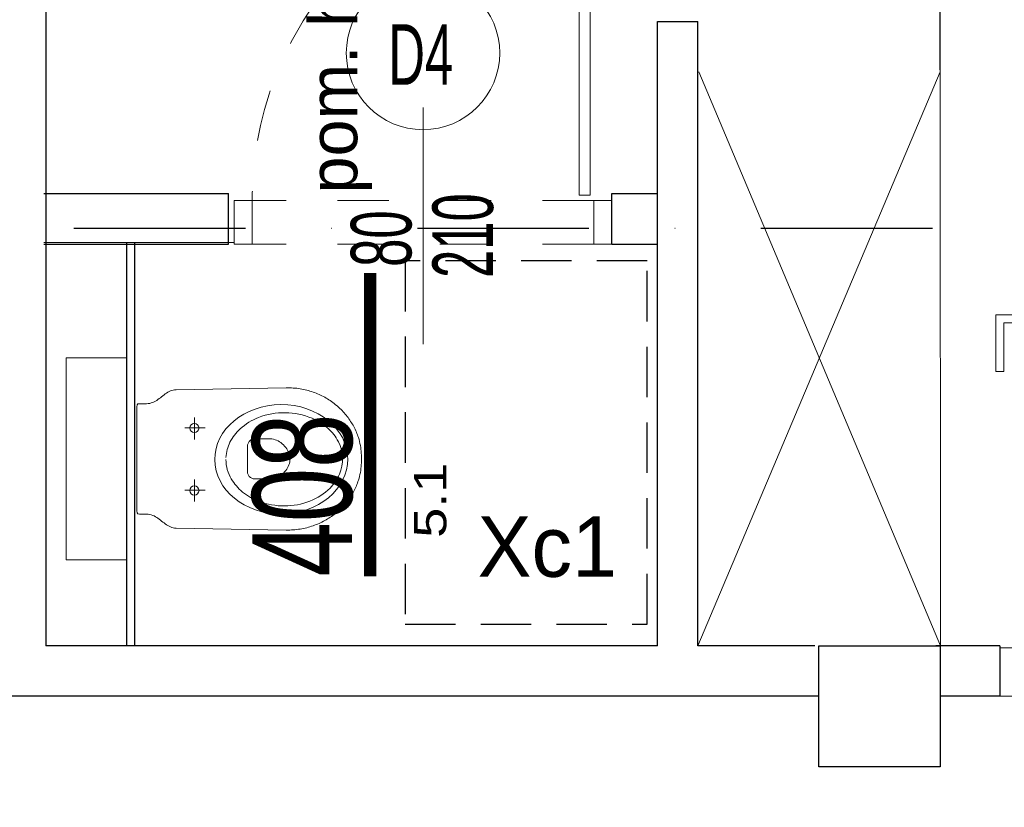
# Model space of a CAD drawing. Header units: millimetres. Extents: x 14495 to 271441, y -21035 to 2232.
# Tile 29 of 227: x 87234 to 87478, y -10072 to -9877. Entities that reach past the tile are written whole.
import ezdxf
from ezdxf.enums import TextEntityAlignment as Align

# ---------------------------------------------------------------- set-up
doc = ezdxf.new("R2010")
doc.units = ezdxf.units.MM
for name, pattern in [('0921-X-AR-20-00-FA$0$DASHED2', [0.375, 0.25, -0.125]), ('DASHDOT', [1, 0.5, -0.25, 0, -0.25]), ('DASHED', [28.222222, 14.111111, -14.111111])]:
    doc.linetypes.add(name, pattern=pattern)
for name, color, linetype in [('-- TECH  SYMBOLE', 1, 'Continuous'), ('_1_cienkie', 251, 'Continuous'), ('_A_widok', 1, 'Continuous'), ('A-POW-NR', 1, 'Continuous'), ('A_Lcienka', 253, 'Continuous'), ('A_OSIE', 252, 'DASHDOT'), ('A_PROJEKTOWANE', 3, 'Continuous'), ('A_SC_DZIAlOWE', 4, 'Continuous'), ('TECH Sprzęt', 1, 'Continuous')]:
    doc.layers.add(name, color=color, linetype=linetype)
doc.layers.add('A-POW', color=2, linetype='Continuous', plot=False)
for name, color, linetype, lineweight in [('A_ARMATURA', 2, 'Continuous', 5), ('A_Stolarka_drzwi', 1, 'Continuous', 9), ('A_WYPOSAŻENIE PROJ.', 183, 'Continuous', 5), ('M_drzwi', 1, 'Continuous', 5)]:
    doc.layers.add(name, color=color, linetype=linetype, lineweight=lineweight)
doc.styles.add('arial-tab', font='arial.ttf')
doc.styles.add('ARIAL1_2', font='arial.ttf', dxfattribs={"width": 1.2})
doc.styles.add('arialce', font='ARIALN.TTF')
doc.styles.add('cent', font='swissel.ttf')
doc.styles.add('cg', font='GOTHIC.TTF')
doc.styles.add('ROMANS', font='romans', dxfattribs={"width": 0.6})
doc.styles.add('switz721ltexbt', font='swissel.ttf')

# ---------------------------------------------------------------- blocks, each defined once
blk = doc.blocks.new('DRZWI Z OSCIEZNICA NIEOKALAJACA 90')
at = {"linetype": 'DASHED'}
for p, q in [((-12, 5), (-12, 99)), ((0, 5), (0, 99))]:
    blk.add_line(p, q, dxfattribs=at)
at = {"ltscale": 0.05}
blk.add_line((-39.5, 52), (25.59, 52), dxfattribs=at)
for points in [[(-12, 99), (-12, 104), (0, 104), (0, 99)], [(93.91, 9.01), (1.43, 9.01), (1.43, 6.01), (93.91, 6.01)], [(-12, 0), (-12, 5), (0, 5), (0, 0)]]:
    blk.add_lwpolyline(points, close=True)
for points in [[(82.48, 9.01), (82.48, 16.01), (68.48, 16.01), (68.48, 14.01), (80.48, 14.01), (80.48, 9.01)], [(82.48, 6.01), (82.48, -0.99), (68.48, -0.99), (68.48, 1.01), (80.48, 1.01), (80.48, 6.01)]]:
    blk.add_lwpolyline(points)
at = {"linetype": 'DASHED'}
blk.add_arc((0, 5), 94, 2.4475, 90, dxfattribs=at)
blk = doc.blocks.new('jhgfddd')
at = {"ltscale": 0.05}
for p, q in [((-46.54, 41.43), (-46.16, 41.56)), ((-46.16, 41.56), (-45.77, 41.69)), ((-45.77, 41.69), (-45.38, 41.81)), ((-45.38, 41.81), (-44.99, 41.93)), ((-44.99, 41.93), (-44.59, 42.03)), ((-44.59, 42.03), (-44.19, 42.13)), ((-44.19, 42.13), (-43.78, 42.22)), ((-43.78, 42.22), (-43.37, 42.3)), ((-43.37, 42.3), (-42.95, 42.37)), ((-42.95, 42.37), (-42.53, 42.43)), ((-42.53, 42.43), (-42.11, 42.49)), ((-42.11, 42.49), (-41.68, 42.53)), ((-41.68, 42.53), (-41.25, 42.56)), ((-41.25, 42.56), (-40.82, 42.59)), ((-40.82, 42.59), (-40.38, 42.61)), ((-40.38, 42.61), (-39.94, 42.61)), ((-39.94, 42.61), (-39.49, 42.61)), ((-39.49, 42.61), (-12.27, 42.15)), ((-12.27, 42.15), (-11.88, 42.12)), ((-11.88, 42.12), (-11.52, 42.06)), ((-11.52, 42.06), (-11.16, 41.96)), ((-11.16, 41.96), (-10.83, 41.83)), ((-10.83, 41.83), (-10.5, 41.67)), ((-10.5, 41.67), (-10.18, 41.5)), ((-10.18, 41.5), (-9.87, 41.3)), ((-51.04, 38.99), (-50.73, 39.22)), ((-50.73, 39.22), (-50.41, 39.44)), ((-50.41, 39.44), (-50.08, 39.65)), ((-50.08, 39.65), (-49.75, 39.86)), ((-49.75, 39.86), (-49.41, 40.06)), ((-49.41, 40.06), (-49.07, 40.26)), ((-49.07, 40.26), (-48.73, 40.45)), ((-48.73, 40.45), (-48.37, 40.63)), ((-48.37, 40.63), (-48.02, 40.8)), ((-48.02, 40.8), (-47.66, 40.97)), ((-47.66, 40.97), (-47.29, 41.13)), ((-47.29, 41.13), (-46.92, 41.28)), ((-46.92, 41.28), (-46.54, 41.43)), ((-9.87, 41.3), (-9.56, 41.09)), ((-9.56, 41.09), (-9.26, 40.86)), ((-9.26, 40.86), (-8.96, 40.63)), ((-8.96, 40.63), (-8.66, 40.4)), ((-8.66, 40.4), (-8.36, 40.17)), ((-8.36, 40.17), (-8.06, 39.94)), ((-8.06, 39.94), (-7.75, 39.71)), ((-7.75, 39.71), (-7.44, 39.5)), ((-7.44, 39.5), (-7.12, 39.31)), ((-7.12, 39.31), (-6.79, 39.13)), ((-6.79, 39.13), (-6.44, 38.98)), ((-53.87, 36.4), (-53.61, 36.69)), ((-53.61, 36.69), (-53.35, 36.96)), ((-53.35, 36.96), (-53.08, 37.24)), ((-53.08, 37.24), (-52.81, 37.5)), ((-52.81, 37.5), (-52.53, 37.77)), ((-52.53, 37.77), (-52.1, 38.15)), ((-52.1, 38.15), (-51.95, 38.27)), ((-51.95, 38.27), (-51.65, 38.52)), ((-51.65, 38.52), (-51.35, 38.76)), ((-51.35, 38.76), (-51.04, 38.99)), ((-6.44, 38.98), (-6.09, 38.86)), ((-6.09, 38.86), (-5.72, 38.76)), ((-5.72, 38.76), (-5.33, 38.7)), ((-5.33, 38.7), (-4.92, 38.68)), ((-4.92, 38.68), (-3.14, 38.67)), ((-3.14, 38.67), (-2.78, 38.61)), ((-2.78, 38.61), (-2.57, 38.37)), ((-2.57, 38.37), (-2.5, 37.87)), ((-2.5, 37.87), (-2.5, 25)), ((-55.67, 33.98), (-55.46, 34.3)), ((-55.46, 34.3), (-55.26, 34.61)), ((-55.26, 34.61), (-55.04, 34.92)), ((-55.04, 34.92), (-54.82, 35.23)), ((-54.82, 35.23), (-54.59, 35.53)), ((-54.59, 35.53), (-54.36, 35.83)), ((-54.36, 35.83), (-54.11, 36.12)), ((-54.11, 36.12), (-53.87, 36.4)), ((-16.77, 35.26), (-16.77, 29.85)), ((-56.88, 31.66), (-56.73, 32)), ((-56.73, 32), (-56.57, 32.34)), ((-56.57, 32.34), (-56.4, 32.68)), ((-56.4, 32.68), (-56.23, 33.01)), ((-56.23, 33.01), (-56.05, 33.34)), ((-56.05, 33.34), (-55.86, 33.66)), ((-55.86, 33.66), (-55.67, 33.98)), ((-14.38, 32.68), (-19.43, 32.68)), ((-57.78, 28.84), (-57.67, 29.32)), ((-57.67, 29.32), (-57.55, 29.8)), ((-57.55, 29.8), (-57.4, 30.27)), ((-57.4, 30.27), (-57.28, 30.62)), ((-57.28, 30.62), (-57.16, 30.97)), ((-57.16, 30.97), (-57.02, 31.32)), ((-57.02, 31.32), (-56.88, 31.66)), ((-37.87, 29.26), (-37.51, 29.46)), ((-37.51, 29.46), (-37.14, 29.63)), ((-37.14, 29.63), (-36.76, 29.77)), ((-36.76, 29.77), (-36.36, 29.87)), ((-36.36, 29.87), (-35.96, 29.94)), ((-35.96, 29.94), (-35.55, 29.96)), ((-35.55, 29.96), (-31.97, 29.95)), ((-31.97, 29.95), (-31.68, 29.94)), ((-31.68, 29.94), (-31.35, 29.89)), ((-31.35, 29.89), (-31.01, 29.78)), ((-31.01, 29.78), (-30.67, 29.61)), ((-30.67, 29.61), (-30.37, 29.35)), ((-30.37, 29.35), (-30.13, 28.99)), ((-58.11, 26.42), (-58.07, 26.9)), ((-58.07, 26.9), (-58.02, 27.39)), ((-58.02, 27.39), (-57.96, 27.87)), ((-57.96, 27.87), (-57.88, 28.36)), ((-57.88, 28.36), (-57.78, 28.84)), ((-40.17, 26.48), (-40.01, 26.84)), ((-40.01, 26.84), (-39.83, 27.19)), ((-39.83, 27.19), (-39.62, 27.54)), ((-39.62, 27.54), (-39.38, 27.87)), ((-39.38, 27.87), (-39.12, 28.19)), ((-39.12, 28.19), (-38.84, 28.49)), ((-38.84, 28.49), (-38.53, 28.77)), ((-38.53, 28.77), (-38.21, 29.03)), ((-38.21, 29.03), (-37.87, 29.26)), ((-30.13, 28.99), (-29.96, 28.51)), ((-29.96, 28.51), (-29.9, 27.9)), ((-29.9, 27.9), (-29.9, 25.22)), ((-58.15, 25.47), (-58.13, 25.94)), ((-58.15, 25), (-58.15, 25.47)), ((-58.15, 24.53), (-58.15, 25)), ((-58.13, 24.06), (-58.15, 24.53)), ((-58.13, 25.94), (-58.11, 26.42)), ((-40.45, 25), (-40.43, 25.37)), ((-40.43, 24.64), (-40.45, 25)), ((-40.43, 25.37), (-40.38, 25.74)), ((-40.38, 24.27), (-40.43, 24.64)), ((-40.38, 25.74), (-40.29, 26.11)), ((-40.29, 26.11), (-40.17, 26.48)), ((-29.9, 25.22), (-29.9, 22.1)), ((-2.5, 25), (-2.5, 12.13)), ((-58.11, 23.58), (-58.13, 24.06)), ((-58.07, 23.1), (-58.11, 23.58)), ((-58.02, 22.61), (-58.07, 23.1)), ((-57.96, 22.13), (-58.02, 22.61)), ((-57.88, 21.64), (-57.96, 22.13)), ((-40.29, 23.9), (-40.38, 24.27)), ((-40.16, 23.53), (-40.29, 23.9)), ((-40.01, 23.16), (-40.16, 23.53)), ((-39.83, 22.81), (-40.01, 23.16)), ((-39.62, 22.46), (-39.83, 22.81)), ((-39.38, 22.13), (-39.62, 22.46)), ((-39.12, 21.81), (-39.38, 22.13)), ((-29.9, 22.1), (-29.96, 21.48)), ((-57.78, 21.16), (-57.88, 21.64)), ((-57.67, 20.68), (-57.78, 21.16)), ((-57.55, 20.2), (-57.67, 20.68)), ((-57.4, 19.73), (-57.55, 20.2)), ((-57.28, 19.38), (-57.4, 19.73)), ((-38.83, 21.51), (-39.12, 21.81)), ((-38.53, 21.23), (-38.83, 21.51)), ((-38.2, 20.97), (-38.53, 21.23)), ((-37.86, 20.74), (-38.2, 20.97)), ((-37.5, 20.54), (-37.86, 20.74)), ((-37.12, 20.37), (-37.5, 20.54)), ((-36.74, 20.23), (-37.12, 20.37)), ((-36.34, 20.13), (-36.74, 20.23)), ((-35.94, 20.07), (-36.34, 20.13)), ((-35.52, 20.04), (-35.94, 20.07)), ((-31.95, 20.04), (-35.52, 20.04)), ((-31.67, 20.06), (-31.95, 20.04)), ((-31.34, 20.11), (-31.67, 20.06)), ((-31, 20.21), (-31.34, 20.11)), ((-30.67, 20.38), (-31, 20.21)), ((-30.37, 20.64), (-30.67, 20.38)), ((-30.13, 21.01), (-30.37, 20.64)), ((-29.96, 21.48), (-30.13, 21.01)), ((-16.77, 19.88), (-16.77, 14.47)), ((-57.16, 19.03), (-57.28, 19.38)), ((-57.02, 18.68), (-57.16, 19.03)), ((-56.88, 18.34), (-57.02, 18.68)), ((-56.73, 18), (-56.88, 18.34)), ((-56.57, 17.66), (-56.73, 18)), ((-56.4, 17.32), (-56.57, 17.66)), ((-56.23, 16.99), (-56.4, 17.32)), ((-14.38, 17.3), (-19.43, 17.3)), ((-56.05, 16.66), (-56.23, 16.99)), ((-55.86, 16.34), (-56.05, 16.66)), ((-55.67, 16.02), (-55.86, 16.34)), ((-55.46, 15.7), (-55.67, 16.02)), ((-55.26, 15.39), (-55.46, 15.7)), ((-55.04, 15.08), (-55.26, 15.39)), ((-54.82, 14.77), (-55.04, 15.08)), ((-54.59, 14.47), (-54.82, 14.77)), ((-54.36, 14.17), (-54.59, 14.47)), ((-54.11, 13.88), (-54.36, 14.17)), ((-53.87, 13.6), (-54.11, 13.88)), ((-53.61, 13.31), (-53.87, 13.6)), ((-53.35, 13.04), (-53.61, 13.31)), ((-53.08, 12.76), (-53.35, 13.04)), ((-52.81, 12.5), (-53.08, 12.76)), ((-52.53, 12.23), (-52.81, 12.5)), ((-52.24, 11.98), (-52.53, 12.23)), ((-51.95, 11.73), (-52.24, 11.98)), ((-51.65, 11.48), (-51.95, 11.73)), ((-51.35, 11.24), (-51.65, 11.48)), ((-51.04, 11.01), (-51.35, 11.24)), ((-50.73, 10.78), (-51.04, 11.01)), ((-50.41, 10.56), (-50.73, 10.78)), ((-50.08, 10.35), (-50.41, 10.56)), ((-49.75, 10.14), (-50.08, 10.35)), ((-49.41, 9.94), (-49.75, 10.14)), ((-49.07, 9.74), (-49.41, 9.94)), ((-8.36, 9.83), (-8.66, 9.6)), ((-8.06, 10.06), (-8.36, 9.83)), ((-7.75, 10.29), (-8.06, 10.06)), ((-7.44, 10.5), (-7.75, 10.29)), ((-7.12, 10.69), (-7.44, 10.5)), ((-6.79, 10.87), (-7.12, 10.69)), ((-6.44, 11.02), (-6.79, 10.87)), ((-6.09, 11.14), (-6.44, 11.02)), ((-5.72, 11.24), (-6.09, 11.14)), ((-5.33, 11.3), (-5.72, 11.24)), ((-4.92, 11.32), (-5.33, 11.3)), ((-3.14, 11.32), (-4.92, 11.32)), ((-2.78, 11.39), (-3.14, 11.32)), ((-2.57, 11.63), (-2.78, 11.39)), ((-2.5, 12.13), (-2.57, 11.63)), ((-48.73, 9.55), (-49.07, 9.74)), ((-48.37, 9.37), (-48.73, 9.55)), ((-48.02, 9.2), (-48.37, 9.37)), ((-47.66, 9.03), (-48.02, 9.2)), ((-47.29, 8.87), (-47.66, 9.03)), ((-46.92, 8.72), (-47.29, 8.87)), ((-46.54, 8.57), (-46.92, 8.72)), ((-46.16, 8.44), (-46.54, 8.57)), ((-45.77, 8.31), (-46.16, 8.44)), ((-45.38, 8.19), (-45.77, 8.31)), ((-44.99, 8.07), (-45.38, 8.19)), ((-44.59, 7.97), (-44.99, 8.07)), ((-44.19, 7.87), (-44.59, 7.97)), ((-43.78, 7.78), (-44.19, 7.87)), ((-43.37, 7.7), (-43.78, 7.78)), ((-42.95, 7.63), (-43.37, 7.7)), ((-42.53, 7.57), (-42.95, 7.63)), ((-42.11, 7.51), (-42.53, 7.57)), ((-41.68, 7.47), (-42.11, 7.51)), ((-41.25, 7.43), (-41.68, 7.47)), ((-40.82, 7.41), (-41.25, 7.43)), ((-40.38, 7.39), (-40.82, 7.41)), ((-39.94, 7.39), (-40.38, 7.39)), ((-39.49, 7.39), (-39.94, 7.39)), ((-12.27, 7.85), (-39.49, 7.39)), ((-11.88, 7.88), (-12.27, 7.85)), ((-11.52, 7.94), (-11.88, 7.88)), ((-11.16, 8.04), (-11.52, 7.94)), ((-10.83, 8.17), (-11.16, 8.04)), ((-10.5, 8.33), (-10.83, 8.17)), ((-10.18, 8.5), (-10.5, 8.33)), ((-9.87, 8.7), (-10.18, 8.5)), ((-9.56, 8.91), (-9.87, 8.7)), ((-9.26, 9.14), (-9.56, 8.91)), ((-8.96, 9.37), (-9.26, 9.14)), ((-8.66, 9.6), (-8.96, 9.37))]:
    blk.add_line(p, q, dxfattribs=at)
blk.add_lwpolyline([(15, 50), (15, 0), (0, 0), (0, 50)], close=True, dxfattribs=at)
blk.add_lwpolyline([(-24.57, 24.83, -0.132215), (-25.91, 20.04, -0.090968), (-28.7, 16.81, -0.079841), (-32.77, 14.49, -0.184639), (-45.39, 14.56, -0.103577), (-50.37, 17.79, -0.093268), (-52.7, 21.22, -0.226827), (-52.42, 29.27, -0.092466), (-49.83, 32.59, -0.081052), (-45.92, 35.07, -0.19522), (-32.66, 35.26, -0.091476), (-28.13, 32.47, -0.091563), (-25.58, 29.12, -0.10146), (-24.58, 25.38)], format="xyb", dxfattribs=at)
for centre in [(-16.77, 32.68), (-16.77, 17.18)]:
    blk.add_circle(centre, 1.14, dxfattribs=at)
blk.add_ellipse((-38.27, 24.91), major_axis=(-16.46, 0.09), ratio=0.823532, start_param=3.141593, end_param=9.424778, dxfattribs=at)
blk = doc.blocks.new('SSCVCFDSS')
blk.add_line((0, 50.02), (0, 0))
blk.add_circle((0, -19), 19)
at = {"style": 'ROMANS', "text_generation_flag": 4, "width": 0.6}
blk.add_attdef('FD1-8', text='', height=13, rotation=270, dxfattribs=at).set_placement((6.15, 55.19), align=Align.RIGHT)
for tag, p in [('200', (8.16, 25.47)), ('90', (-8.71, 25.47))]:
    blk.add_attdef(tag, text='', height=13, rotation=270, dxfattribs=at).set_placement(p, align=Align.MIDDLE)
blk.add_attdef('AL6C', text='', height=13, dxfattribs=at).set_placement((-0.56, -18.64), align=Align.MIDDLE)
blk = doc.blocks.new('POW')
at = {"const_width": 5}
blk.add_lwpolyline([(125.32, 0), (0, 0)], dxfattribs=at)
at = {"style": 'switz721ltexbt'}
blk.add_attdef('001', (-1.78, 12.35), '', height=41.18, dxfattribs=at)

msp = doc.modelspace()

# ---------------------------------------------------------------- linework, layer by layer
at = {"layer": '_1_cienkie', "linetype": 'DASHED'}
msp.add_line((87461.76, -9877.67), (87461.76, -9746.83), dxfattribs=at)
at = {"layer": '_A_widok'}
for p, q in [((87260.33, -10032.33), (87260.33, -9932.33)), ((87262.33, -10032.33), (87262.33, -9932.33))]:
    msp.add_line(p, q, dxfattribs=at)
at = {"layer": 'A_Lcienka', "linetype": 'Continuous', "lineweight": 5}
for p, q in [((87401.76, -10032.33), (87461.76, -9890.17)), ((87402.03, -9890.17), (87461.87, -10032.33)), ((87461.76, -9889.67), (87461.87, -10032.33))]:
    msp.add_line(p, q, dxfattribs=at)
at = {"layer": 'A_OSIE', "ltscale": 85}
msp.add_line((86311.12, -9928.86), (88237.2, -9928.86), dxfattribs=at)
at = {"layer": 'A_PROJEKTOWANE'}
msp.add_lwpolyline([(87431.76, -10032.33), (87461.76, -10032.33), (87461.76, -10062.33), (87431.76, -10062.33), (87431.76, -10032.33)], dxfattribs=at)
at = {"layer": 'A_SC_DZIAlOWE'}
for p, q in [((87240.33, -9746.83), (87240.33, -10032.33)), ((87240.33, -9746.83), (87240.33, -10032.33)), ((87240.33, -9746.83), (87240.33, -10032.33)), ((87391.77, -9877.67), (87401.76, -9877.67)), ((87391.77, -10032.33), (87391.77, -9877.67)), ((87401.76, -10032.33), (87401.76, -9877.67)), ((87461.76, -9889.67), (87461.76, -9877.67)), ((87239.83, -9920.33), (87285.52, -9920.33)), ((87285.52, -9932.83), (87285.52, -9920.33)), ((87285.52, -9932.83), (87285.52, -9920.33)), ((87285.52, -9932.83), (87285.52, -9920.33)), ((87380.52, -9932.83), (87380.52, -9920.33)), ((87380.52, -9932.83), (87380.52, -9920.33)), ((87380.52, -9920.33), (87391.77, -9920.33)), ((87239.83, -9932.83), (87285.52, -9932.83)), ((87380.52, -9932.83), (87391.77, -9932.83)), ((87391.77, -10032.33), (87240.33, -10032.33)), ((87430.74, -10032.33), (87401.76, -10032.33)), ((87476.56, -10032.33), (87460.74, -10032.33)), ((87476.56, -10032.33), (87476.56, -10044.83)), ((87476.57, -10032.83), (87476.56, -10044.87)), ((87431.76, -10044.83), (86860.74, -10044.83)), ((87431.76, -10044.83), (87152.83, -10044.83)), ((87476.56, -10044.83), (87461.76, -10044.83))]:
    msp.add_line(p, q, dxfattribs=at)
at = {"layer": 'A_WYPOSAŻENIE PROJ.'}
msp.add_line((87239.83, -9932.44), (87287.06, -9932.44), dxfattribs=at)
at = {"layer": 'TECH Sprzęt', "color": 8, "linetype": '0921-X-AR-20-00-FA$0$DASHED2', "lineweight": -3, "ltscale": 50}
msp.add_lwpolyline([(87389.27, -9936.99), (87329.27, -9936.99), (87329.27, -10026.99), (87389.27, -10026.99)], close=True, dxfattribs=at)

# ---------------------------------------------------------------- block references
at = {"layer": 'A-POW-NR'}
ref = msp.add_blockref('POW', (87320.64, -10015.15), dxfattribs=dict(at, xscale=0.6, yscale=0.6, zscale=0.6, rotation=90))
ref.add_attrib('88,88', '5.1', dxfattribs={"layer": 'A-POW', "height": 8, "rotation": 90, "style": 'ARIAL1_2', "width": 1.2}).set_placement((87339.5, -9986.93), align=Align.RIGHT)
ref.add_attrib('POKOJ', '  pom. hig.-sanit. person.', (87317.43, -9929.47), dxfattribs={"layer": 'A-POW', "height": 12, "rotation": 90, "style": 'arialce', "width": 1.2})
ref.add_attrib('001', '408', (87316.13, -10015.15), dxfattribs={"layer": '0', "height": 24.71, "rotation": 90, "style": 'switz721ltexbt', "width": 0.7})
at = {"layer": 'A_ARMATURA', "ltscale": 0.05, "xscale": -1}
msp.add_blockref('jhgfddd', (87260.33, -10011.04), dxfattribs=at)
at = {"layer": 'A_Stolarka_drzwi', "xscale": 0.8999999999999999, "yscale": 0.8999999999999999, "zscale": 0.8999999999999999, "rotation": 90.01006164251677}
msp.add_blockref('DRZWI Z OSCIEZNICA NIEOKALAJACA 90', (87380.52, -9922.03), dxfattribs=at)
at = {"layer": 'A_Stolarka_drzwi', "xscale": -1, "rotation": 270.0000000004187}
msp.add_blockref('DRZWI Z OSCIEZNICA NIEOKALAJACA 90', (87476.56, -10032.83), dxfattribs=at)
at = {"layer": 'M_drzwi'}
ref = msp.add_blockref('SSCVCFDSS', (87333.72, -9904.5), dxfattribs=dict(at, xscale=-1, rotation=180))
ref.add_attrib('90', '80', dxfattribs={"layer": '0', "height": 15, "rotation": 90, "style": 'cent', "width": 0.6}).set_placement((87323.34, -9931.47), align=Align.MIDDLE)
ref.add_attrib('200', '210', dxfattribs={"layer": '0', "height": 15, "rotation": 90, "style": 'cent', "width": 0.6}).set_placement((87343.55, -9930.72), align=Align.MIDDLE)
ref.add_attrib('AL6C', 'D4', dxfattribs={"layer": '0', "height": 15, "style": 'arial-tab', "width": 0.6}).set_placement((87333.16, -9885.86), align=Align.MIDDLE)

# ---------------------------------------------------------------- texts
at = {"layer": '-- TECH  SYMBOLE', "color": 1, "style": 'cg'}
msp.add_text('Xc1', height=15, dxfattribs=at).set_placement((87347.21, -10015.24))

doc.saveas('drawing.dxf')
